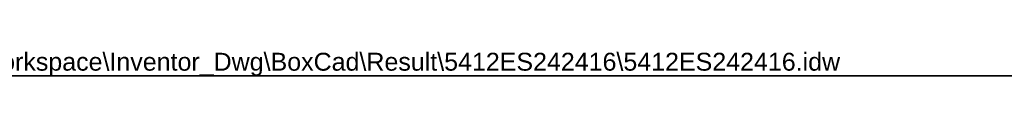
# Model space of a CAD drawing. Header units: inches. Extents: x 0 to 192, y -11 to 125.
# Tile 3 of 8: x 77.87 to 135.03, y 123.31 to 124.79. Entities that reach past the tile are written whole.
import ezdxf

# ---------------------------------------------------------------- set-up
doc = ezdxf.new("R2010")
doc.units = ezdxf.units.IN
doc.header["$LTSCALE"] = 11.537764
doc.header["$MEASUREMENT"] = 0
doc.layers.get('0').update_dxf_attribs({"lineweight": 25})
doc.layers.add('Sketch Geometry(ANSI)', color=7, linetype='Continuous', lineweight=25)
doc.layers.add('Symbols(ANSI)', color=7, linetype='Continuous', lineweight=25)
doc.styles.add('Current-ANSI', font='arial.ttf')

# ---------------------------------------------------------------- blocks, each defined once
blk = doc.blocks.new('Borders 2_EXM - B (Inch)')
at = {"layer": 'Sketch Geometry(ANSI)', "linetype": 'Continuous', "lineweight": 35}
blk.add_line((16.3979, 10.6915), (0.5229, 10.6915), dxfattribs=at)
at = {"layer": 'Symbols(ANSI)', "color": 7, "style": 'Current-ANSI'}
blk.add_attdef('FILENAME_AND_PATH_001', (6.0203, 10.7181), '', height=0.09, dxfattribs=at)

msp = doc.modelspace()

# ---------------------------------------------------------------- block references
at = {"xscale": 11.53776408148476, "yscale": 11.53776408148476, "zscale": 11.53776408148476}
msp.add_blockref('Borders 2_EXM - B (Inch)', (0, 0), dxfattribs=at).add_auto_attribs({'FILENAME_AND_PATH_001': 'C:\\Vault_Workspace\\Inventor_Dwg\\BoxCad\\Result\\5412ES242416\\5412ES242416.idw'})

doc.saveas('drawing.dxf')
